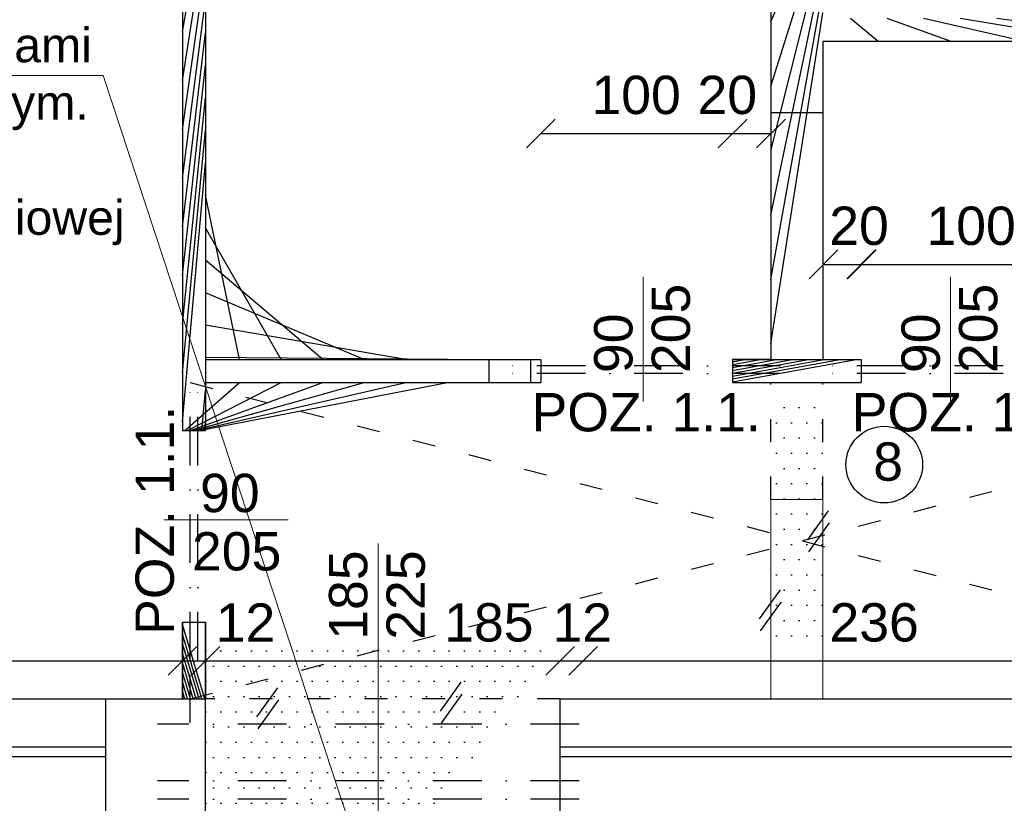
# Model space of a CAD drawing. Header units: millimetres. Extents: x 6528 to 149658, y 3342 to 12852.
# Tile 53 of 122: x 68006 to 68520, y 8189 to 8598. Entities that reach past the tile are written whole.
import ezdxf

# ---------------------------------------------------------------- set-up
doc = ezdxf.new("R2010")
doc.units = ezdxf.units.MM
doc.linetypes.add('ACAD_ISO03W100', pattern=[30, 12, -18])
doc.linetypes.add('DASHDOTX2', pattern=[50.8, 25.4, -12.7, 0, -12.7])
doc.layers.add('R-TAB', color=1, linetype='Continuous')
doc.styles.get("Standard").update_dxf_attribs({"font": 'arial.ttf'})
doc.dimstyles.new('ISO-25', dxfattribs={"dimtxt": 2.5, "dimasz": 2.5, "dimexe": 1.25, "dimexo": 0.625, "dimtad": 1, "dimtxsty": 'Standard', "dimcen": 2.5, "dimadec": 0, "dimazin": 0, "dimtfac": 1, "dimtmove": 0, "dimatfit": 3, "dimfxl": 1, "dimarcsym": 0})
pattern_1 = [(0, (-1177794257.981769, -935731374.6151185), (3.96875, 7.9375), [0, -7.9375])]

# ---------------------------------------------------------------- blocks, each defined once
blk = doc.blocks.new('_Oblique')
at = {"color": 0, "linetype": 'ByBlock', "lineweight": -2}
blk.add_line((-0.5, -0.5), (0.5, 0.5), dxfattribs=at)
blk = doc.blocks.new('*D2411')
at = {"color": 0, "lineweight": -2, "transparency": 16777216}
blk.add_line((67598.06000917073, 8263.464403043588), (68091.06000440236, 8263.464403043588), dxfattribs=at)
at = {"layer": 'Defpoints', "color": 0, "transparency": 16777216}
for p in [(68091.06000440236, 8263.464403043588), (67598.06000917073, 8243.670602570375), (68091.06000440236, 8243.6706067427)]:
    blk.add_point(p, dxfattribs=at)
at = {"color": 0, "lineweight": -2, "transparency": 16777216, "xscale": 15, "yscale": 15, "zscale": 15, "rotation": 180}
blk.add_blockref('_Oblique', (67598.06000917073, 8263.464403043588), dxfattribs=at)
at = {"color": 0, "lineweight": -2, "transparency": 16777216, "xscale": 15, "yscale": 15, "zscale": 15}
blk.add_blockref('_Oblique', (68091.06000440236, 8263.464403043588), dxfattribs=at)
at = {"color": 0, "transparency": 16777216, "insert": (67719.01786940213, 8283.454401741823), "char_height": 20, "attachment_point": 5}
blk.add_mtext('493', dxfattribs=at)
blk = doc.blocks.new('*D2412')
at = {"color": 0, "lineweight": -2, "transparency": 16777216}
blk.add_line((68091.06000440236, 8263.464403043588), (68103.06000440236, 8263.464403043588), dxfattribs=at)
at = {"layer": 'Defpoints', "color": 0, "transparency": 16777216}
for p in [(68103.06000440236, 8263.464403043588), (68091.06000440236, 8243.670602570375), (68103.06000440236, 8243.670609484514)]:
    blk.add_point(p, dxfattribs=at)
at = {"color": 0, "lineweight": -2, "transparency": 16777216, "xscale": 15, "yscale": 15, "zscale": 15, "rotation": 180}
blk.add_blockref('_Oblique', (68091.06000440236, 8263.464403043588), dxfattribs=at)
at = {"color": 0, "lineweight": -2, "transparency": 16777216, "xscale": 15, "yscale": 15, "zscale": 15}
blk.add_blockref('_Oblique', (68103.06000440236, 8263.464403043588), dxfattribs=at)
at = {"color": 0, "transparency": 16777216, "insert": (68123.957066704, 8283.454401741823), "char_height": 20, "attachment_point": 5}
blk.add_mtext('12', dxfattribs=at)
blk = doc.blocks.new('*D2413')
at = {"color": 0, "lineweight": -2, "transparency": 16777216}
blk.add_line((68103.06000440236, 8263.464403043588), (68288.0600048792, 8263.464403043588), dxfattribs=at)
at = {"layer": 'Defpoints', "color": 0, "transparency": 16777216}
for p in [(68288.0600048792, 8263.464403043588), (68103.06000440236, 8243.670602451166), (68288.0600048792, 8175.670604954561)]:
    blk.add_point(p, dxfattribs=at)
at = {"color": 0, "lineweight": -2, "transparency": 16777216, "xscale": 15, "yscale": 15, "zscale": 15, "rotation": 180}
blk.add_blockref('_Oblique', (68103.06000440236, 8263.464403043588), dxfattribs=at)
at = {"color": 0, "lineweight": -2, "transparency": 16777216, "xscale": 15, "yscale": 15, "zscale": 15}
blk.add_blockref('_Oblique', (68288.0600048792, 8263.464403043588), dxfattribs=at)
at = {"color": 0, "transparency": 16777216, "insert": (68250.90892045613, 8283.454401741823), "char_height": 20, "attachment_point": 5}
blk.add_mtext('185', dxfattribs=at)
blk = doc.blocks.new('*D2414')
at = {"color": 0, "lineweight": -2, "transparency": 16777216}
blk.add_line((68288.0600048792, 8263.464403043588), (68300.0600048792, 8263.464403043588), dxfattribs=at)
at = {"layer": 'Defpoints', "color": 0, "transparency": 16777216}
for p in [(68300.0600048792, 8263.464403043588), (68288.0600048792, 8175.670604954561), (68300.0600048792, 8175.67060507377)]:
    blk.add_point(p, dxfattribs=at)
at = {"color": 0, "lineweight": -2, "transparency": 16777216, "xscale": 15, "yscale": 15, "zscale": 15, "rotation": 180}
blk.add_blockref('_Oblique', (68288.0600048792, 8263.464403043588), dxfattribs=at)
at = {"color": 0, "lineweight": -2, "transparency": 16777216, "xscale": 15, "yscale": 15, "zscale": 15}
blk.add_blockref('_Oblique', (68300.0600048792, 8263.464403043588), dxfattribs=at)
at = {"color": 0, "transparency": 16777216, "insert": (68299.60331313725, 8283.454401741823), "char_height": 20, "attachment_point": 5}
blk.add_mtext('12', dxfattribs=at)
blk = doc.blocks.new('*D2415')
at = {"color": 0, "lineweight": -2, "transparency": 16777216}
blk.add_line((68300.0600048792, 8263.464403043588), (68536.0600048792, 8263.464403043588), dxfattribs=at)
at = {"layer": 'Defpoints', "color": 0, "transparency": 16777216}
for p in [(68536.0600048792, 8263.464403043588), (68300.0600048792, 8175.670604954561), (68536.0600048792, 8175.67060507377)]:
    blk.add_point(p, dxfattribs=at)
at = {"color": 0, "lineweight": -2, "transparency": 16777216, "xscale": 15, "yscale": 15, "zscale": 15, "rotation": 180}
blk.add_blockref('_Oblique', (68300.0600048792, 8263.464403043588), dxfattribs=at)
at = {"color": 0, "lineweight": -2, "transparency": 16777216, "xscale": 15, "yscale": 15, "zscale": 15}
blk.add_blockref('_Oblique', (68536.0600048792, 8263.464403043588), dxfattribs=at)
at = {"color": 0, "transparency": 16777216, "insert": (68451.87920801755, 8283.454401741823), "char_height": 20, "attachment_point": 5}
blk.add_mtext('236', dxfattribs=at)
blk = doc.blocks.new('*D2422')
at = {"color": 0, "lineweight": -2, "transparency": 16777216}
blk.add_line((67783.05312960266, 8420.670604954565), (67783.05312960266, 8793.670605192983), dxfattribs=at)
at = {"layer": 'Defpoints', "color": 0, "transparency": 16777216}
for p in [(67783.05312960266, 8793.670605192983), (68083.06000440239, 8793.670605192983), (68095.06000440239, 8420.670604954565)]:
    blk.add_point(p, dxfattribs=at)
at = {"color": 0, "lineweight": -2, "transparency": 16777216, "xscale": 15, "yscale": 15, "zscale": 15}
for p, rotation in [((67783.05312960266, 8793.670605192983), 90), ((67783.05312960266, 8420.670604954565), 270)]:
    blk.add_blockref('_Oblique', p, dxfattribs=dict(at, rotation=rotation))
at = {"color": 0, "transparency": 16777216, "insert": (67763.06312410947, 8621.821001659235), "char_height": 20, "attachment_point": 5, "rotation": 90}
blk.add_mtext('373', dxfattribs=at)
blk = doc.blocks.new('*D2423')
at = {"color": 0, "lineweight": -2, "transparency": 16777216}
blk.add_line((67783.05313079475, 8408.670604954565), (67783.05313079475, 8420.67060566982), dxfattribs=at)
at = {"layer": 'Defpoints', "color": 0, "transparency": 16777216}
for p in [(67783.05313079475, 8420.67060566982), (68083.06000368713, 8420.67060566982), (68095.06000416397, 8408.670604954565)]:
    blk.add_point(p, dxfattribs=at)
at = {"color": 0, "lineweight": -2, "transparency": 16777216, "xscale": 15, "yscale": 15, "zscale": 15}
for p, rotation in [((67783.05313079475, 8420.67060566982), 90), ((67783.05313079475, 8408.670604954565), 270)]:
    blk.add_blockref('_Oblique', p, dxfattribs=dict(at, rotation=rotation))
at = {"color": 0, "transparency": 16777216, "insert": (67763.06312339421, 8419.887570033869), "char_height": 20, "attachment_point": 5, "rotation": 90}
blk.add_mtext('12', dxfattribs=at)
blk = doc.blocks.new('*D2424')
at = {"color": 0, "lineweight": -2, "transparency": 16777216}
blk.add_line((67783.05313437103, 8243.670602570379), (67783.05313437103, 8408.670603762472), dxfattribs=at)
at = {"layer": 'Defpoints', "color": 0, "transparency": 16777216}
for p in [(67783.05313437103, 8408.670603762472), (68095.06000440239, 8408.670603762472), (68095.06000440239, 8243.670602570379)]:
    blk.add_point(p, dxfattribs=at)
at = {"color": 0, "lineweight": -2, "transparency": 16777216, "xscale": 15, "yscale": 15, "zscale": 15}
for p, rotation in [((67783.05313437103, 8408.670603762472), 90), ((67783.05313437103, 8243.670602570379), 270)]:
    blk.add_blockref('_Oblique', p, dxfattribs=dict(at, rotation=rotation))
at = {"color": 0, "transparency": 16777216, "insert": (67763.0631245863, 8334.759473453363), "char_height": 20, "attachment_point": 5, "rotation": 90}
blk.add_mtext('165', dxfattribs=at)
blk = doc.blocks.new('*D2425')
at = {"color": 0, "lineweight": -2, "transparency": 16777216}
blk.add_line((67874.47673671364, 8243.670602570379), (67874.47673671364, 8283.670604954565), dxfattribs=at)
at = {"layer": 'Defpoints', "color": 0, "transparency": 16777216}
for p in [(67874.47673671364, 8283.670604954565), (68091.06000440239, 8283.670604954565), (68091.06000440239, 8243.670602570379)]:
    blk.add_point(p, dxfattribs=at)
at = {"color": 0, "lineweight": -2, "transparency": 16777216, "xscale": 15, "yscale": 15, "zscale": 15}
for p, rotation in [((67874.47673671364, 8283.670604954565), 90), ((67874.47673671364, 8243.670602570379), 270)]:
    blk.add_blockref('_Oblique', p, dxfattribs=dict(at, rotation=rotation))
at = {"color": 0, "transparency": 16777216, "insert": (67854.48672406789, 8263.464403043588), "char_height": 20, "attachment_point": 5, "rotation": 90}
blk.add_mtext('40', dxfattribs=at)
blk = doc.blocks.new('*D2426')
at = {"color": 0, "lineweight": -2, "transparency": 16777216}
blk.add_line((67874.47673862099, 8283.670603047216), (67874.47673862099, 8383.670605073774), dxfattribs=at)
at = {"layer": 'Defpoints', "color": 0, "transparency": 16777216}
for p in [(67874.47673862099, 8383.670605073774), (68091.06000392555, 8383.670605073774), (68091.06000440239, 8283.670603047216)]:
    blk.add_point(p, dxfattribs=at)
at = {"color": 0, "lineweight": -2, "transparency": 16777216, "xscale": 15, "yscale": 15, "zscale": 15}
for p, rotation in [((67874.47673862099, 8383.670605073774), 90), ((67874.47673862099, 8283.670603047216), 270)]:
    blk.add_blockref('_Oblique', p, dxfattribs=dict(at, rotation=rotation))
at = {"color": 0, "transparency": 16777216, "insert": (67854.48672406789, 8335.786797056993), "char_height": 20, "attachment_point": 5, "rotation": 90}
blk.add_mtext('100', dxfattribs=at)
blk = doc.blocks.new('*D2427')
at = {"color": 0, "lineweight": -2, "transparency": 16777216}
blk.add_line((67874.47674243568, 8383.670603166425), (67874.47674243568, 8408.670603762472), dxfattribs=at)
at = {"layer": 'Defpoints', "color": 0, "transparency": 16777216}
for p in [(67874.47674243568, 8408.670603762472), (68103.06000440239, 8408.670603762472), (68091.06000630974, 8383.670603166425)]:
    blk.add_point(p, dxfattribs=at)
at = {"color": 0, "lineweight": -2, "transparency": 16777216, "xscale": 15, "yscale": 15, "zscale": 15}
for p, rotation in [((67874.47674243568, 8408.670603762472), 90), ((67874.47674243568, 8383.670603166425), 270)]:
    blk.add_blockref('_Oblique', p, dxfattribs=dict(at, rotation=rotation))
at = {"color": 0, "transparency": 16777216, "insert": (67854.48672597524, 8403.137189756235), "char_height": 20, "attachment_point": 5, "rotation": 90}
blk.add_mtext('25', dxfattribs=at)
blk = doc.blocks.new('*D2428')
at = {"color": 0, "lineweight": -2, "transparency": 16777216}
blk.add_line((68378.06000440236, 8538.67002619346), (68398.06000440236, 8538.67002619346), dxfattribs=at)
at = {"layer": 'Defpoints', "color": 0, "transparency": 16777216}
for p in [(68398.06000440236, 8538.67002619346), (68378.06000440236, 8420.670604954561), (68398.06000440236, 8420.670604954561)]:
    blk.add_point(p, dxfattribs=at)
at = {"color": 0, "lineweight": -2, "transparency": 16777216, "xscale": 15, "yscale": 15, "zscale": 15, "rotation": 180}
blk.add_blockref('_Oblique', (68378.06000440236, 8538.67002619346), dxfattribs=at)
at = {"color": 0, "lineweight": -2, "transparency": 16777216, "xscale": 15, "yscale": 15, "zscale": 15}
blk.add_blockref('_Oblique', (68398.06000440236, 8538.67002619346), dxfattribs=at)
at = {"color": 0, "transparency": 16777216, "insert": (68375.28088562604, 8558.660024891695), "char_height": 20, "attachment_point": 5}
blk.add_mtext('20', dxfattribs=at)
blk = doc.blocks.new('*D2429')
at = {"color": 0, "lineweight": -2, "transparency": 16777216}
blk.add_line((68278.06000440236, 8538.67002619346), (68378.06000440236, 8538.67002619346), dxfattribs=at)
at = {"layer": 'Defpoints', "color": 0, "transparency": 16777216}
for p in [(68378.06000440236, 8538.67002619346), (68278.06000440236, 8420.670604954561), (68378.06000440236, 8420.670604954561)]:
    blk.add_point(p, dxfattribs=at)
at = {"color": 0, "lineweight": -2, "transparency": 16777216, "xscale": 15, "yscale": 15, "zscale": 15, "rotation": 180}
blk.add_blockref('_Oblique', (68278.06000440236, 8538.67002619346), dxfattribs=at)
at = {"color": 0, "lineweight": -2, "transparency": 16777216, "xscale": 15, "yscale": 15, "zscale": 15}
blk.add_blockref('_Oblique', (68378.06000440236, 8538.67002619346), dxfattribs=at)
at = {"color": 0, "transparency": 16777216, "insert": (68327.71809880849, 8558.660024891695), "char_height": 20, "attachment_point": 5}
blk.add_mtext('100', dxfattribs=at)
blk = doc.blocks.new('*D2430')
at = {"color": 0, "lineweight": -2, "transparency": 16777216}
blk.add_line((68425.50456564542, 8470.392754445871), (68445.50456564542, 8470.392754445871), dxfattribs=at)
at = {"layer": 'Defpoints', "color": 0, "transparency": 16777216}
for p in [(68445.50456564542, 8470.392754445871), (68425.50456564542, 8352.393333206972), (68445.50456564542, 8352.393333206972)]:
    blk.add_point(p, dxfattribs=at)
at = {"color": 0, "lineweight": -2, "transparency": 16777216, "xscale": 15, "yscale": 15, "zscale": 15, "rotation": 180}
blk.add_blockref('_Oblique', (68425.50456564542, 8470.392754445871), dxfattribs=at)
at = {"color": 0, "lineweight": -2, "transparency": 16777216, "xscale": 15, "yscale": 15, "zscale": 15}
blk.add_blockref('_Oblique', (68445.50456564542, 8470.392754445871), dxfattribs=at)
at = {"color": 0, "transparency": 16777216, "insert": (68443.98320119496, 8490.382753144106), "char_height": 20, "attachment_point": 5}
blk.add_mtext('20', dxfattribs=at)
blk = doc.blocks.new('*D2431')
at = {"color": 0, "lineweight": -2, "transparency": 16777216}
blk.add_line((68445.06000440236, 8470.392754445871), (68545.06000440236, 8470.392754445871), dxfattribs=at)
at = {"layer": 'Defpoints', "color": 0, "transparency": 16777216}
for p in [(68545.06000440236, 8470.392754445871), (68445.06000440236, 8352.393333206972), (68545.06000440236, 8352.393333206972)]:
    blk.add_point(p, dxfattribs=at)
at = {"color": 0, "lineweight": -2, "transparency": 16777216, "xscale": 15, "yscale": 15, "zscale": 15, "rotation": 180}
blk.add_blockref('_Oblique', (68445.06000440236, 8470.392754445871), dxfattribs=at)
at = {"color": 0, "lineweight": -2, "transparency": 16777216, "xscale": 15, "yscale": 15, "zscale": 15}
blk.add_blockref('_Oblique', (68545.06000440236, 8470.392754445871), dxfattribs=at)
at = {"color": 0, "transparency": 16777216, "insert": (68502.45182364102, 8490.382753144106), "char_height": 20, "attachment_point": 5}
blk.add_mtext('100', dxfattribs=at)

msp = doc.modelspace()

# ---------------------------------------------------------------- hatches: boundary and pattern name
h = msp.add_hatch()
h.set_pattern_fill('ANSI31', color=256, scale=5)
h.set_pattern_definition([(45, (-1177794249.981769, -935731374.6151185), (-11.22532015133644, 11.22532015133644), [])])
h.paths.add_polyline_path([(68753.0600048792, 8793.67060507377), (68741.0600048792, 8793.67060507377), (68741.0600048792, 8778.67059672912), (68744.0600048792, 8778.67059672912), (68744.0600048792, 8778.67059684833), (68750.0600048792, 8778.67059684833), (68753.0600048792, 8778.67059684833)])
h.paths.add_polyline_path([(68745.0600048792, 8678.67059684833), (68733.0600048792, 8678.67059672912), (68733.0600048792, 8598.670604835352), (68425.06000440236, 8598.670604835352), (68425.06000440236, 8695.187343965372), (68425.06000440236, 8793.670604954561), (68398.06000440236, 8793.670604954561), (68398.06000440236, 8691.670604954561), (68398.06000440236, 8420.670604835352), (68425.06000440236, 8420.670604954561), (68425.06000440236, 8586.670604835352), (68733.0600048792, 8586.670604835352), (68733.0600048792, 8420.670604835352), (68733.0600048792, 8383.670604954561), (68745.0600048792, 8383.670604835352)])
h.paths.add_polyline_path([(68733.0600048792, 8420.670604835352), (68553.06000440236, 8420.670604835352), (68553.06000440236, 8408.670604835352), (68733.0600048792, 8408.670604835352)], flags=17)
h.paths.add_polyline_path([(68445.06000440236, 8420.670604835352), (68378.06000440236, 8420.67060507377), (68378.06000440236, 8408.670604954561), (68445.06000440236, 8408.670604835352)])
h.paths.add_polyline_path([(68278.06000440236, 8420.670604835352), (68103.06000440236, 8420.670604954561), (68103.06000440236, 8408.670604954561), (68278.06000440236, 8408.670604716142)])
h.paths.add_polyline_path([(68103.06000440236, 8793.670604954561), (68091.06000440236, 8793.670604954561), (68091.06000440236, 8383.670604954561), (68103.06000440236, 8383.67060507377)])
h.paths.add_polyline_path([(68091.06000440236, 8283.670604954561), (68091.06000440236, 8243.670604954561), (68103.06000440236, 8243.670604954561), (68103.06000464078, 8283.67060507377)])
h = msp.add_hatch()
h.set_pattern_fill('DOTS', color=256, scale=5)
h.set_pattern_definition(pattern_1)
h.paths.add_polyline_path([(68398.06000440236, 8243.670604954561), (68425.06000440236, 8243.670604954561), (68425.06000440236, 8347.670604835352), (68398.06000440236, 8347.670604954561)])
h = msp.add_hatch()
h.set_pattern_fill('ANSI31', color=256, scale=5)
h.set_pattern_definition([(45, (-1177794257.981769, -935731374.6151185), (-11.22532015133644, 11.22532015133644), [])])
h.paths.add_polyline_path([(68051.06000464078, 8175.67060507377), (68103.0600048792, 8175.67060507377), (68103.0600048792, 8243.670604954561), (68051.06000464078, 8243.670604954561)])
h = msp.add_hatch()
h.set_pattern_fill('DOTS', color=256, scale=5)
h.set_pattern_definition(pattern_1)
h.paths.add_polyline_path([(68193.09942834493, 8243.670604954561), (68103.0600048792, 8243.670604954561), (68103.0600048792, 8175.67060507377), (68193.09942834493, 8175.67060507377)])
h.paths.add_polyline_path([(68288.0600048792, 8243.670604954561), (68193.09942834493, 8243.670604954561), (68193.09942834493, 8175.67060507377), (68288.0600048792, 8175.67060507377)])

# ---------------------------------------------------------------- linework, layer by layer
at = {"lineweight": 30}
for p, q in [((68091.06000440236, 8793.670604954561), (68091.06000440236, 8383.670604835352)), ((68103.06000440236, 8793.670604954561), (68103.06000440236, 8383.670604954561)), ((68398.06000440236, 8691.67060507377), (68398.06000440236, 8420.670604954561)), ((68425.06000440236, 8586.670604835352), (68425.06000440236, 8420.670604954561)), ((68733.0600048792, 8586.670604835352), (68425.06000440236, 8586.670604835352)), ((68398.06000440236, 8549.670604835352), (68425.06000440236, 8549.670604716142)), ((68103.06000440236, 8420.67060507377), (68278.06000440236, 8420.670604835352)), ((68278.06000440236, 8420.670604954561), (68278.06000440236, 8408.67060507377)), ((68378.06000440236, 8420.670604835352), (68445.06000440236, 8420.670604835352)), ((68378.06000440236, 8420.670604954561), (68378.06000440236, 8408.67060507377)), ((68445.06000440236, 8420.670604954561), (68445.06000440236, 8408.670604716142)), ((68103.06000440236, 8408.67060507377), (68278.06000440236, 8408.670604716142)), ((68378.06000440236, 8408.670604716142), (68445.06000440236, 8408.670604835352)), ((68091.06000440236, 8383.670604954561), (68103.06000440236, 8383.67060507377)), ((68091.06000440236, 8283.670604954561), (68091.06000440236, 8243.67060507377)), ((68091.06000440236, 8283.670604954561), (68103.06000440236, 8283.67060507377)), ((68103.06000440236, 8283.67060507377), (68103.06000440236, 8243.67060507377)), ((67538.06000440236, 8243.670604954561), (68051.06000464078, 8243.670604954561)), ((68051.06000464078, 8175.670604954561), (68051.06000464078, 8243.670604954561)), ((68051.06000464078, 8243.670604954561), (68103.0600048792, 8243.670604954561)), ((68103.0600048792, 8175.670604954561), (68103.0600048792, 8243.670604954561)), ((68288.0600048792, 8243.670604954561), (68398.06000440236, 8243.670604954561)), ((68288.0600048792, 8175.670604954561), (68288.0600048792, 8243.670604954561)), ((68398.06000440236, 8243.670604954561), (68425.06000440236, 8243.670604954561)), ((68425.06000440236, 8243.670604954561), (68548.0600048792, 8243.67060507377)), ((67498.06000440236, 8218.670604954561), (68051.06000464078, 8218.670604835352)), ((68288.0600048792, 8218.670604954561), (68548.0600048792, 8218.670604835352)), ((67498.06000440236, 8213.670604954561), (68051.06000464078, 8213.670604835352)), ((68288.0600048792, 8213.670604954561), (68548.0600048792, 8213.670604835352))]:
    msp.add_line(p, q, dxfattribs=at)
at = {"lineweight": 20}
for p, q in [((67814.63204019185, 8568.957824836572), (68049.75702183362, 8568.957824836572)), ((68049.75702183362, 8568.957824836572), (68195.56000464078, 8125.67060507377)), ((68331.40377562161, 8398.9027886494), (68331.40377562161, 8463.814296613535)), ((68491.7162331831, 8398.902788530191), (68491.7162331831, 8463.814296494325)), ((68081.29218785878, 8337.014376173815), (68146.20369594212, 8337.014376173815)), ((68193.09942834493, 8324.6721286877), (68193.09942834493, 8131.110349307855))]:
    msp.add_line(p, q, dxfattribs=at)
for p, q in [((68398.06000440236, 8420.670604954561), (68378.06000440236, 8420.670604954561)), ((68378.06000440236, 8417.670604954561), (68378.06000440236, 8411.670604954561)), ((68425.06000440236, 8420.670604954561), (68445.06000440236, 8420.670604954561)), ((68445.06000440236, 8417.670604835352), (68445.06000440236, 8411.670604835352)), ((68100.06000440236, 8383.670604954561), (68094.06000440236, 8383.670604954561)), ((68091.06000440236, 8243.670604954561), (68091.06000440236, 8283.670604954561)), ((68103.06000440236, 8243.670604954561), (68103.06000464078, 8283.67060507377)), ((68095.06000440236, 8231.170602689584), (68095.06000416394, 8256.170602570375))]:
    msp.add_line(p, q)
at = {"color": 1, "linetype": 'DASHDOTX2', "lineweight": 30}
for p, q in [((68403.0600048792, 8417.443087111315), (68253.0600048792, 8417.443086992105)), ((68403.0600048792, 8413.443087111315), (68253.0600048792, 8413.443086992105)), ((68570.0600048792, 8417.443087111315), (68420.0600048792, 8417.443086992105)), ((68570.0600048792, 8413.443087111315), (68420.0600048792, 8413.443086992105)), ((68095.05999963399, 8263.670607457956), (68095.05999963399, 8408.670607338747)), ((68099.0600010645, 8263.670607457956), (68099.05999963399, 8408.670607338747)), ((68298.06000440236, 8230.540372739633), (68078.06000464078, 8230.540372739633)), ((68298.06000440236, 8200.971150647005), (68078.06000464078, 8200.971150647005)), ((68298.06000440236, 8191.297615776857), (68078.06000464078, 8191.297615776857))]:
    msp.add_line(p, q, dxfattribs=at)
at = {"linetype": 'ACAD_ISO03W100'}
for p, q in [((68095.06000416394, 8243.670602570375), (68733.0600048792, 8408.670604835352)), ((68095.06000440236, 8408.670603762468), (68733.0600048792, 8243.67059672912)), ((68398.06000440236, 8347.670604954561), (68398.06000440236, 8408.67060507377)), ((68425.06000440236, 8347.670604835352), (68425.06000440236, 8408.67060507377)), ((68288.0600048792, 8243.670604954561), (68103.0600048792, 8243.670604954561))]:
    msp.add_line(p, q, dxfattribs=at)
at = {"lineweight": 0}
for p, q in [((68398.06000440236, 8347.67060507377), (68398.06000440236, 8243.670604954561)), ((68398.06000440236, 8347.670604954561), (68425.06000440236, 8347.670604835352)), ((68425.06000440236, 8347.670604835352), (68425.06000440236, 8243.670604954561))]:
    msp.add_line(p, q, dxfattribs=at)
at = {"color": 1}
for p, q in [((68417.26147930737, 8326.606399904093), (68428.12902348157, 8341.754737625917)), ((68417.7982978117, 8320.347642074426), (68428.6658419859, 8335.495979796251)), ((68392.11754219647, 8285.48742927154), (68402.98508637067, 8300.635766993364)), ((68392.6543607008, 8279.228671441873), (68403.521904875, 8294.377009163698)), ((68129.96464531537, 8234.333262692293), (68140.83218948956, 8249.481600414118)), ((68225.61661689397, 8237.259633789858), (68236.48416106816, 8252.407971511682)), ((68130.5014638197, 8228.074504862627), (68141.3690079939, 8243.222842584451)), ((68226.1534353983, 8231.000875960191), (68237.0209795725, 8246.149213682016))]:
    msp.add_line(p, q, dxfattribs=at)
msp.add_circle((68457.13965933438, 8365.879683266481), 20)

# ---------------------------------------------------------------- texts
at = {"attachment_point": 1}
for s, width, insert, char_height in [('\\pi37.22769;Wyłaz ze schodami \\P\\pi39.8;składanymi o wym. \\P\\pi84.42551;75x130 cm \\P\\pi20.68881;o odporności ogniowej \\P\\pi107.67448;REI 60', 289.0433739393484, (67790.05807821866, 8593.815159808), 18), ('8', 68.36028754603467, (68451.38184516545, 8377.503576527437), 20), ('\\pi160.3889;STOPA FUNDAMENTOWA POZ. 1.1.\\P\\pi578.41073;1:25', 1257.258024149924, (50139.60131072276, 8323.413713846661), 40)]:
    msp.add_mtext_dynamic_manual_height_columns(s, width=width, gutter_width=12.5, heights=[0], dxfattribs=dict(at, insert=insert, char_height=char_height))
at = {"lineweight": 20, "char_height": 20, "attachment_point": 1, "rotation": 89.99999999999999}
for s, insert in [('205', (68335.81465785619, 8413.66465343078)), ('205', (68496.12711541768, 8413.66465331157)), ('90', (68305.80519621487, 8413.66465343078)), ('90', (68466.11765377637, 8413.66465331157)), ('\\pt0;185', (68167.50084893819, 8274.522485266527)), ('225', (68197.5103105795, 8274.522485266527))]:
    msp.add_mtext_dynamic_manual_height_columns(s, width=37.211574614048, gutter_width=12.5, heights=[0], dxfattribs=dict(at, insert=insert))
at = {"color": 140, "char_height": 20, "attachment_point": 1}
for insert in [(68273.19643681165, 8403.252673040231), (68440.19643681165, 8403.252673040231)]:
    msp.add_mtext_dynamic_manual_height_columns('POZ. 1.1.', width=221.7822774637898, gutter_width=12.5, heights=[0], dxfattribs=dict(at, insert=insert))
at = {"color": 140, "insert": (68066.59632818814, 8277.054304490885), "char_height": 20, "attachment_point": 1, "rotation": 90}
msp.add_mtext_dynamic_manual_height_columns('POZ. 1.1.', width=221.7822774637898, gutter_width=12.5, heights=[0], dxfattribs=at)
at = {"lineweight": 20, "char_height": 20, "attachment_point": 7}
for s, insert in [('90', (68100.27484314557, 8340.829599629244)), ('205', (68096.05405252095, 8310.380364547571))]:
    msp.add_mtext_dynamic_manual_height_columns(s, width=37.211574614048, gutter_width=12.5, heights=[0], dxfattribs=dict(at, insert=insert))
at = {"layer": 'R-TAB', "color": 0, "ltscale": 24, "char_height": 75, "attachment_point": 1}
for s, insert, width in [('\\pi320.62639;RZUT FUNDAMENTÓW 1:100', (45094.46075891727, 8699.936542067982), 2065.84350681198), ('\\pi19.57762;PRZEKROJE ŁAW FUNADAMENTOWYCH\\P\\pi938.76248;1:25', (52722.18076848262, 8439.03246203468), 2065.84350681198), ('\\pi21.28194;RAMA ŻELBETOWA POZ. 2.1 \\P\\pi626.57696;1:25', (29157.85479527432, 8368.098488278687), 1441.472483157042)]:
    msp.add_mtext(s, dxfattribs=dict(at, insert=insert, width=width))

# ---------------------------------------------------------------- dimensions: what is measured, and where the dimension line sits
for base, p1, p2, picture, middle in [((67783.05312960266, 8793.670605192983), (68095.06000440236, 8420.670604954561), (68083.06000440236, 8793.67060519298), '*D2422', (67763.06312410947, 8621.821001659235)), ((67783.05313079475, 8420.67060566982), (68095.06000416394, 8408.670604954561), (68083.0600036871, 8420.670605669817), '*D2423', (67763.06312339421, 8419.887570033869)), ((67874.47674243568, 8408.670603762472), (68091.06000630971, 8383.670603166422), (68103.06000440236, 8408.670603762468), '*D2427', (67854.48672597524, 8403.137189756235)), ((67783.05313437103, 8408.670603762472), (68095.06000440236, 8243.670602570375), (68095.06000440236, 8408.670603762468), '*D2424', (67763.0631245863, 8334.759473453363)), ((67874.47673862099, 8383.670605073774), (68091.06000440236, 8283.670603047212), (68091.06000392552, 8383.67060507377), '*D2426', (67854.48672406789, 8335.786797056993)), ((67874.47673671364, 8283.670604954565), (68091.06000440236, 8243.670602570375), (68091.06000440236, 8283.670604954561), '*D2425', (67854.48672406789, 8263.464403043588))]:
    dim = msp.add_linear_dim(base=base, p1=p1, p2=p2, angle=90, dimstyle='ISO-25', override={"dimtxt": 20, "dimasz": 15, "dimblk1": 'Oblique', "dimblk2": 'Oblique', "dimsah": 1, "dimse1": 1, "dimse2": 1, "dimtmove": 2})
    dim.commit()
    dim.dimension.update_dxf_attribs({"geometry": picture, "text_midpoint": middle, "dimtype": 160})
for base, p1, p2, picture, middle in [((68378.06000440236, 8538.67002619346), (68278.06000440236, 8420.670604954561), (68378.06000440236, 8420.670604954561), '*D2429', (68327.71809880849, 8558.660024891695)), ((68398.06000440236, 8538.67002619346), (68378.06000440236, 8420.670604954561), (68398.06000440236, 8420.670604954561), '*D2428', (68375.28088562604, 8558.660024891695)), ((68445.50456564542, 8470.392754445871), (68425.50456564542, 8352.393333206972), (68445.50456564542, 8352.393333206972), '*D2430', (68443.98320119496, 8490.382753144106)), ((68545.06000440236, 8470.392754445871), (68445.06000440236, 8352.393333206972), (68545.06000440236, 8352.393333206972), '*D2431', (68502.45182364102, 8490.382753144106)), ((68091.06000440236, 8263.464403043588), (67598.06000917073, 8243.670602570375), (68091.06000440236, 8243.6706067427), '*D2411', (67719.01786940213, 8283.454401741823)), ((68103.06000440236, 8263.464403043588), (68091.06000440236, 8243.670602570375), (68103.06000440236, 8243.670609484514), '*D2412', (68123.957066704, 8283.454401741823)), ((68288.0600048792, 8263.464403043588), (68103.06000440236, 8243.670602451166), (68288.0600048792, 8175.670604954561), '*D2413', (68250.90892045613, 8283.454401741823)), ((68300.0600048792, 8263.464403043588), (68288.0600048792, 8175.670604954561), (68300.0600048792, 8175.67060507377), '*D2414', (68299.60331313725, 8283.454401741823)), ((68536.0600048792, 8263.464403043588), (68300.0600048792, 8175.670604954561), (68536.0600048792, 8175.67060507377), '*D2415', (68451.87920801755, 8283.454401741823))]:
    dim = msp.add_linear_dim(base=base, p1=p1, p2=p2, dimstyle='ISO-25', override={"dimtxt": 20, "dimasz": 15, "dimblk1": 'Oblique', "dimblk2": 'Oblique', "dimsah": 1, "dimse1": 1, "dimse2": 1, "dimtmove": 2})
    dim.commit()
    dim.dimension.update_dxf_attribs({"geometry": picture, "text_midpoint": middle, "dimtype": 160})

doc.saveas('drawing.dxf')
